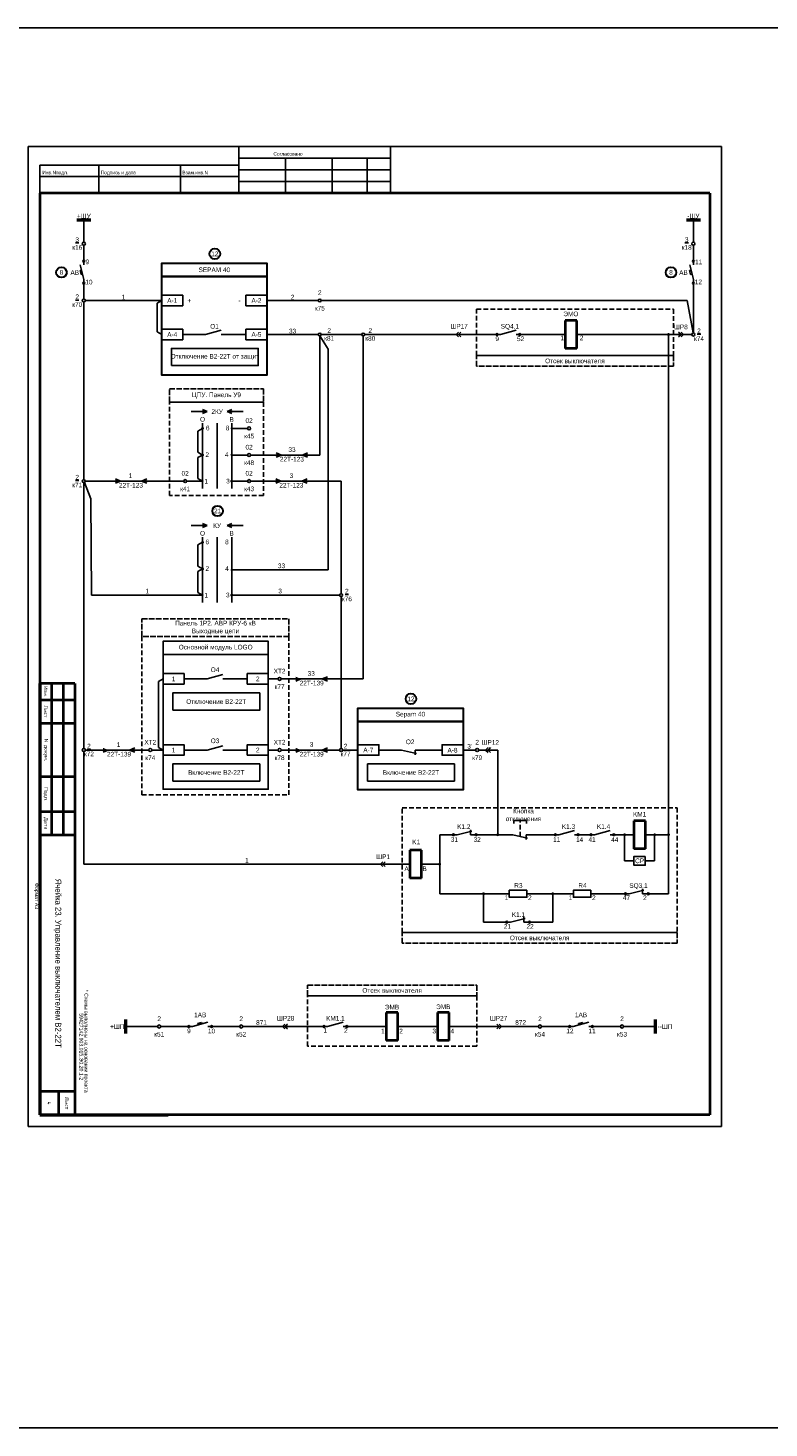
# Model space of a CAD drawing. Header units: millimetres. Extents: x 4897 to 12009, y -3017 to 2708.
# Tile 38 of 86: x 6480 to 6797, y -83 to 517. Entities that reach past the tile are written whole.
import ezdxf
from ezdxf.enums import TextEntityAlignment as Align

# ---------------------------------------------------------------- set-up
doc = ezdxf.new("R2010")
doc.units = ezdxf.units.MM
doc.linetypes.add('ACAD_ISO02W100', pattern=[15, 12, -3])
doc.linetypes.add('JIS_02_2.0', pattern=[3, 2, -1])
doc.layers.add('основная 0.5', color=7, linetype='Continuous', lineweight=50)
doc.styles.add('SIMPLEX', font='txt', dxfattribs={"height": 5})

msp = doc.modelspace()

# ---------------------------------------------------------------- hatches: boundary and pattern name
h = msp.add_hatch(color=7)
h.dxf.hatch_style = 1
h.paths.add_polyline_path([(6503.5, 416.59, 1), (6503.5, 417.38, 1)])
h = msp.add_hatch(color=7)
h.dxf.hatch_style = 1
h.paths.add_polyline_path([(6764.66, 416.59, 1), (6764.66, 417.38, 1)])
h = msp.add_hatch(color=7)
h.dxf.hatch_style = 1
h.paths.add_polyline_path([(6503.5, 407.95, -1), (6503.5, 407.16, -1)])
h = msp.add_hatch(color=7)
h.dxf.hatch_style = 1
h.paths.add_polyline_path([(6764.66, 407.95, -1), (6764.66, 407.16, -1)])
h = msp.add_hatch(color=7)
h.dxf.hatch_style = 1
h.paths.add_polyline_path([(6680.92, 385.53, 1), (6680.12, 385.53, 1)])
h = msp.add_hatch(color=7)
h.dxf.hatch_style = 1
h.paths.add_polyline_path([(6689.87, 385.53, -1), (6690.66, 385.53, -1)])
h = msp.add_hatch(color=7)
h.dxf.hatch_style = 1
h.paths.add_polyline_path([(6554.37, 351.6), (6556.37, 352.46), (6554.37, 353.31)])
h = msp.add_hatch(color=7)
h.dxf.hatch_style = 1
h.paths.add_polyline_path([(6566.87, 351.6), (6564.86, 352.46), (6566.87, 353.31)])
h = msp.add_hatch(color=256)
h.dxf.hatch_style = 1
h.paths.add_polyline_path([(6566.87, 345.5, 0.414214), (6566.65, 345.29, 0.414214), (6566.87, 345.07)])
h.paths.add_polyline_path([(6566.87, 345.5), (6566.87, 345.07, 0.414214), (6567.08, 345.29, 0.414214)])
h = msp.add_hatch(color=256)
h.dxf.hatch_style = 1
h.paths.add_polyline_path([(6566.87, 334.09, 0.414214), (6566.65, 333.87, 0.414214), (6566.87, 333.66)])
h.paths.add_polyline_path([(6566.87, 334.09), (6566.87, 333.66, 0.414214), (6567.08, 333.87, 0.414214)])
h = msp.add_hatch(color=256)
h.dxf.hatch_style = 1
h.paths.add_polyline_path([(6585.98, 332.93), (6588.2, 333.87), (6585.98, 334.82)])
h = msp.add_hatch(color=7)
h.dxf.hatch_style = 1
h.paths.add_polyline_path([(6599.41, 334.82), (6597.19, 333.87), (6599.41, 332.93)])
h = msp.add_hatch(color=7)
h.dxf.hatch_style = 1
h.paths.add_polyline_path([(6517.02, 321.73), (6519.24, 322.68), (6517.02, 323.62)])
h = msp.add_hatch(color=7)
h.dxf.hatch_style = 1
h.paths.add_polyline_path([(6530.45, 323.62), (6528.23, 322.68), (6530.45, 321.73)])
h = msp.add_hatch(color=256)
h.dxf.hatch_style = 1
h.paths.add_polyline_path([(6554.38, 322.89, 0.414214), (6554.17, 322.68, 0.414214), (6554.38, 322.46)])
h.paths.add_polyline_path([(6554.38, 322.89), (6554.38, 322.46, 0.414214), (6554.6, 322.68, 0.414214)])
h = msp.add_hatch(color=256)
h.dxf.hatch_style = 1
h.paths.add_polyline_path([(6585.73, 321.73), (6587.95, 322.68), (6585.73, 323.62)])
h = msp.add_hatch(color=7)
h.dxf.hatch_style = 1
h.paths.add_polyline_path([(6599.16, 323.62), (6596.94, 322.68), (6599.16, 321.73)])
h = msp.add_hatch(color=256)
h.dxf.hatch_style = 1
h.paths.add_polyline_path([(6554.37, 302.76), (6556.37, 303.62), (6554.37, 304.47)])
h = msp.add_hatch(color=256)
h.dxf.hatch_style = 1
h.paths.add_polyline_path([(6566.87, 302.76), (6564.87, 303.62), (6566.87, 304.47)])
h = msp.add_hatch(color=256)
h.dxf.hatch_style = 1
h.paths.add_polyline_path([(6566.87, 284.84, 0.414214), (6566.65, 284.62, 0.414214), (6566.87, 284.41)])
h.paths.add_polyline_path([(6566.87, 284.84), (6566.87, 284.41, 0.414214), (6567.08, 284.62, 0.414214)])
h = msp.add_hatch(color=256)
h.dxf.hatch_style = 1
h.paths.add_polyline_path([(6554.37, 274.05, 0.414214), (6554.15, 273.83, 0.414214), (6554.37, 273.62)])
h.paths.add_polyline_path([(6554.37, 274.05), (6554.37, 273.62, 0.414214), (6554.59, 273.83, 0.414214)])
h = msp.add_hatch(color=256)
h.dxf.hatch_style = 1
h.paths.add_polyline_path([(6594.28, 236.94), (6596.5, 237.89), (6594.28, 238.84)])
h = msp.add_hatch(color=256)
h.dxf.hatch_style = 1
h.paths.add_polyline_path([(6607.9, 238.84), (6605.68, 237.89), (6607.9, 236.94)])
h = msp.add_hatch(color=256)
h.dxf.hatch_style = 1
h.paths.add_polyline_path([(6511.73, 206.45), (6513.95, 207.4), (6511.73, 208.35)])
h = msp.add_hatch(color=256)
h.dxf.hatch_style = 1
h.paths.add_polyline_path([(6525.35, 208.35), (6523.13, 207.4), (6525.35, 206.45)])
h = msp.add_hatch(color=256)
h.dxf.hatch_style = 1
h.paths.add_polyline_path([(6594.28, 206.45), (6596.5, 207.4), (6594.28, 208.35)])
h = msp.add_hatch(color=256)
h.dxf.hatch_style = 1
h.paths.add_polyline_path([(6607.9, 208.35), (6605.68, 207.4), (6607.9, 206.45)])
h = msp.add_hatch(color=7)
h.dxf.hatch_style = 1
h.paths.add_polyline_path([(6662.26, 171.08, 1), (6661.46, 171.08, 1)])
h = msp.add_hatch(color=7)
h.dxf.hatch_style = 1
h.paths.add_polyline_path([(6671.21, 171.08, -1), (6672, 171.08, -1)])
h = msp.add_hatch(color=7)
h.dxf.hatch_style = 1
h.paths.add_polyline_path([(6705.95, 171.08, 1), (6705.16, 171.08, 1)])
h = msp.add_hatch(color=7)
h.dxf.hatch_style = 1
h.paths.add_polyline_path([(6714.9, 171.08, -1), (6715.7, 171.08, -1)])
h = msp.add_hatch(color=7)
h.dxf.hatch_style = 1
h.paths.add_polyline_path([(6721.23, 171.08, 1), (6720.44, 171.08, 1)])
h = msp.add_hatch(color=7)
h.dxf.hatch_style = 1
h.paths.add_polyline_path([(6730.19, 171.08, -1), (6730.98, 171.08, -1)])
h = msp.add_hatch(color=7)
h.dxf.hatch_style = 1
h.paths.add_polyline_path([(6736, 145.78, 1), (6735.21, 145.78, 1)])
h = msp.add_hatch(color=7)
h.dxf.hatch_style = 1
h.paths.add_polyline_path([(6744.95, 145.78, -1), (6745.75, 145.78, -1)])
h = msp.add_hatch(color=7)
h.dxf.hatch_style = 1
h.paths.add_polyline_path([(6685.11, 133.6, 1), (6684.32, 133.6, 1)])
h = msp.add_hatch(color=7)
h.dxf.hatch_style = 1
h.paths.add_polyline_path([(6694.06, 133.6, -1), (6694.85, 133.6, -1)])
h = msp.add_hatch(color=7)
h.dxf.hatch_style = 1
h.paths.add_polyline_path([(6548.9, 88.86, 1), (6548.1, 88.86, 1)])
h = msp.add_hatch(color=7)
h.dxf.hatch_style = 1
h.paths.add_polyline_path([(6557.85, 88.86, -1), (6558.64, 88.86, -1)])
h = msp.add_hatch(color=7)
h.dxf.hatch_style = 1
h.paths.add_polyline_path([(6606.82, 88.86, 1), (6606.03, 88.86, 1)])
h = msp.add_hatch(color=7)
h.dxf.hatch_style = 1
h.paths.add_polyline_path([(6615.78, 88.86, -1), (6616.57, 88.86, -1)])
h = msp.add_hatch(color=7)
h.dxf.hatch_style = 1
h.paths.add_polyline_path([(6712.06, 88.86, 1), (6711.26, 88.86, 1)])
h = msp.add_hatch(color=7)
h.dxf.hatch_style = 1
h.paths.add_polyline_path([(6721.01, 88.86, -1), (6721.8, 88.86, -1)])

# ---------------------------------------------------------------- linework, layer by layer
for p, q in [((6479.64, 466.07), (6776.69, 466.07)), ((6479.64, 466.07), (6776.69, 466.07)), ((6479.64, 466.07), (6479.64, 46.06)), ((6569.88, 466.07), (6569.88, 446.07)), ((6634.88, 446.07), (6634.88, 466.07)), ((6776.69, 466.07), (6776.69, 46.06)), ((6484.69, 458.07), (6484.69, 446.07)), ((6484.69, 458.07), (6569.88, 458.07)), ((6509.88, 458.07), (6509.88, 446.07)), ((6544.88, 458.07), (6544.88, 446.07)), ((6569.88, 461.07), (6634.88, 461.07)), ((6589.88, 461.07), (6589.88, 446.07)), ((6609.88, 461.07), (6609.88, 446.07)), ((6624.88, 461.07), (6624.88, 446.07)), ((6484.69, 453.2), (6569.88, 453.2)), ((6569.88, 456.07), (6634.88, 456.07)), ((6569.88, 451.07), (6634.88, 451.07)), ((6501.92, 412.96), (6502.54, 413.12)), ((6502.34, 411.27), (6502.95, 411.42)), ((6503.5, 409.09), (6503.5, 400.78)), ((6503.5, 399.45), (6503.49, 323.34)), ((6536.89, 400.11), (6504.17, 400.11)), ((6536.89, 400.11), (6534.92, 398.97)), ((6534.92, 386.67), (6534.92, 398.97)), ((6581.96, 400.11), (6603.98, 400.11)), ((6605.24, 400.11), (6762.03, 400.11)), ((6764.65, 386.19), (6762.03, 400.11)), ((6536.89, 385.53), (6534.92, 386.67)), ((6603.98, 385.53), (6581.96, 385.53)), ((6754.04, 145.78), (6754.04, 385.53)), ((6585.98, 334.82), (6588.2, 333.87)), ((6588.2, 333.87), (6585.98, 332.93)), ((6503.5, 208.06), (6503.48, 322.01)), ((6503.73, 322.06), (6506.57, 315.05)), ((6585.73, 323.62), (6587.95, 322.68)), ((6587.95, 322.68), (6585.73, 321.73)), ((6613.74, 274.46), (6613.74, 322.68)), ((6506.57, 315.05), (6506.82, 273.83)), ((6556.37, 303.62), (6549.46, 303.62)), ((6554.37, 304.47), (6556.37, 303.62)), ((6556.37, 303.62), (6554.37, 302.76)), ((6566.87, 304.47), (6564.87, 303.62)), ((6564.87, 303.62), (6566.87, 302.76)), ((6564.87, 303.62), (6571.79, 303.62)), ((6613.74, 208.06), (6613.74, 273.2)), ((6537.47, 237.89), (6535.5, 236.75)), ((6535.5, 208.54), (6535.5, 236.75)), ((6546.47, 237.89), (6556.39, 237.89)), ((6563.06, 239.75), (6556.39, 237.89)), ((6563.06, 237.89), (6573.54, 237.89)), ((6586.72, 237.89), (6582.54, 237.89)), ((6596.5, 237.89), (6594.28, 236.94)), ((6605.68, 237.89), (6607.9, 238.84)), ((6607.9, 236.94), (6605.68, 237.89)), ((6503.52, 158.43), (6503.51, 206.73)), ((6513.95, 207.4), (6511.73, 206.45)), ((6523.13, 207.4), (6525.35, 208.35)), ((6525.35, 206.45), (6523.13, 207.4)), ((6526.27, 207.4), (6531.33, 207.4)), ((6532.66, 207.4), (6537.47, 207.4)), ((6537.47, 207.4), (6535.5, 208.54)), ((6546.47, 207.4), (6556.39, 207.4)), ((6563.06, 209.26), (6556.39, 207.4)), ((6563.06, 207.4), (6573.54, 207.4)), ((6586.72, 207.4), (6582.54, 207.4)), ((6596.5, 207.4), (6594.28, 206.45)), ((6605.68, 207.4), (6607.9, 208.35)), ((6607.9, 206.45), (6605.68, 207.4)), ((6620.91, 207.4), (6614.4, 207.4)), ((6639.64, 207.4), (6629.91, 207.4)), ((6639.64, 207.4), (6645.99, 205.88)), ((6656.98, 207.4), (6645.43, 207.4)), ((6645.43, 207.4), (6645.43, 205.3)), ((6665.98, 207.4), (6671.36, 207.4)), ((6669.96, 207.4), (6671.36, 207.4)), ((6672.69, 207.4), (6680.87, 207.4)), ((6680.87, 171.08), (6680.87, 207.4)), ((6690.43, 177.24), (6687.72, 177.24)), ((6687.72, 177.24), (6687.72, 175.86)), ((6690.43, 177.24), (6693.13, 177.24)), ((6693.13, 177.24), (6693.13, 175.86)), ((6663.4, 171.08), (6655.98, 171.08)), ((6655.98, 171.08), (6655.98, 145.78)), ((6687.25, 171.08), (6669.19, 171.08)), ((6687.25, 171.08), (6693.6, 169.56)), ((6693.04, 171.08), (6693.04, 168.99)), ((6735.22, 171.08), (6735.22, 159.88)), ((6744.15, 171.08), (6754.04, 171.08)), ((6748.09, 171.08), (6748.09, 159.88)), ((6643.16, 158.43), (6503.52, 158.43)), ((6503.52, 158.43), (6643.16, 158.43)), ((6739.22, 159.88), (6735.22, 159.88)), ((6744.09, 159.88), (6748.09, 159.88)), ((6556.71, 90.72), (6550.04, 88.86)), ((6553.98, 90.63), (6552.33, 90.17)), ((6552.33, 90.17), (6552.48, 89.54)), ((6554.14, 90), (6553.98, 90.63)), ((6614.63, 90.72), (6607.96, 88.86)), ((6719.87, 90.72), (6713.2, 88.86)), ((6717.14, 90.63), (6715.49, 90.17)), ((6715.49, 90.17), (6715.64, 89.54)), ((6717.3, 90), (6717.14, 90.63)), ((6521.43, 88.86), (6535.13, 88.86)), ((6536.46, 88.86), (6550.04, 88.86)), ((6570.29, 88.86), (6556.71, 88.86)), ((6584.62, 88.86), (6571.62, 88.86)), ((6584.62, 88.86), (6607.96, 88.86)), ((6614.63, 88.86), (6633.06, 88.86)), ((6638.06, 88.86), (6655.02, 88.86)), ((6660.02, 88.86), (6698.29, 88.86)), ((6699.62, 88.86), (6713.2, 88.86)), ((6719.87, 88.86), (6733.45, 88.86)), ((6734.75, 88.86), (6748.45, 88.86)), ((6479.64, 46.06), (6776.69, 46.06)), ((6479.64, 46.06), (6776.69, 46.06))]:
    msp.add_line(p, q)
at = {"lineweight": 40}
for p, q in [((6484.69, 446.07), (6484.69, 50.98)), ((6771.69, 446.07), (6771.69, 50.98)), ((6714.68, 391.53), (6709.68, 391.53)), ((6709.68, 391.53), (6709.68, 379.53)), ((6714.68, 379.53), (6714.68, 391.53)), ((6714.68, 379.53), (6709.68, 379.53)), ((6489.68, 235.98), (6489.68, 170.98)), ((6494.68, 235.98), (6494.68, 170.98)), ((6499.68, 235.98), (6499.68, 170.98)), ((6744.15, 177.08), (6739.15, 177.08)), ((6739.15, 177.08), (6739.15, 165.08)), ((6744.15, 165.08), (6744.15, 177.08)), ((6648.16, 164.43), (6643.16, 164.43)), ((6643.16, 164.43), (6643.16, 152.43)), ((6648.16, 152.43), (6648.16, 164.43)), ((6744.15, 165.08), (6739.15, 165.08)), ((6648.16, 152.43), (6643.16, 152.43)), ((6638.06, 94.86), (6633.06, 94.86)), ((6633.06, 94.86), (6633.06, 82.86)), ((6638.06, 82.86), (6638.06, 94.86)), ((6660.02, 94.86), (6655.02, 94.86)), ((6655.02, 94.86), (6655.02, 82.86)), ((6660.02, 82.86), (6660.02, 94.86)), ((6638.06, 82.86), (6633.06, 82.86)), ((6660.02, 82.86), (6655.02, 82.86)), ((6499.69, 60.98), (6484.69, 60.98)), ((6492.69, 60.98), (6492.69, 50.98)), ((6771.69, 50.98), (6484.69, 50.98))]:
    msp.add_line(p, q, dxfattribs=at)
at = {"linetype": 'Continuous', "lineweight": 40}
msp.add_line((6771.69, 446.07), (6484.69, 446.07), dxfattribs=at)
at = {"linetype": 'Continuous'}
for p, q in [((6585.7, 446.07), (6565.7, 446.07)), ((6625.7, 446.07), (6605.7, 446.07))]:
    msp.add_line(p, q, dxfattribs=at)
at = {"color": 1, "lineweight": 50}
for p, q in [((6506.5, 434.51), (6500.5, 434.51)), ((6521.43, 91.86), (6521.43, 85.86))]:
    msp.add_line(p, q, dxfattribs=at)
at = {"color": 7}
for p, q in [((6503.5, 425.09), (6503.5, 434.51)), ((6764.66, 425.09), (6764.66, 434.51)), ((6503.5, 415.44), (6503.5, 423.76)), ((6764.66, 415.44), (6764.66, 423.76)), ((6503.5, 409.09), (6501.98, 415.44)), ((6764.66, 409.09), (6763.13, 415.44)), ((6502.34, 411.27), (6501.92, 412.96)), ((6763.08, 412.96), (6763.69, 413.12)), ((6763.49, 411.27), (6763.08, 412.96)), ((6763.49, 411.27), (6764.1, 411.42)), ((6764.66, 409.09), (6764.66, 386.19)), ((6555.62, 385.53), (6545.89, 385.53)), ((6562.29, 387.39), (6555.62, 385.53)), ((6572.96, 385.53), (6562.29, 385.53)), ((6604.61, 384.9), (6604.61, 333.87)), ((6604.61, 384.9), (6608.14, 379.22)), ((6612.03, 385.53), (6605.24, 385.53)), ((6605.24, 385.53), (6622.59, 385.53)), ((6623.22, 384.9), (6623.22, 237.89)), ((6623.85, 385.53), (6682.06, 385.53)), ((6688.73, 387.39), (6682.06, 385.53)), ((6688.73, 385.53), (6709.68, 385.53)), ((6714.68, 385.53), (6763.99, 385.53)), ((6608.14, 379.22), (6608.14, 284.62)), ((6556.37, 352.46), (6549.45, 352.46)), ((6554.37, 353.31), (6556.37, 352.46)), ((6556.37, 352.46), (6554.37, 351.6)), ((6566.87, 353.31), (6564.86, 352.46)), ((6564.86, 352.46), (6566.87, 351.6)), ((6564.86, 352.46), (6571.78, 352.46)), ((6554.37, 345.28), (6552.4, 344.14)), ((6552.4, 335.02), (6552.4, 344.14)), ((6554.37, 347.45), (6554.37, 333.88)), ((6554.37, 343.65), (6554.37, 319.49)), ((6560.62, 347.45), (6560.62, 319.49)), ((6566.87, 347.45), (6566.87, 319.49)), ((6573.69, 345.29), (6566.87, 345.29)), ((6554.37, 333.87), (6552.4, 335.02)), ((6554.37, 333.87), (6552.4, 332.73)), ((6552.41, 323.81), (6552.4, 332.73)), ((6566.87, 333.87), (6573.69, 333.87)), ((6574.95, 333.87), (6580.49, 333.87)), ((6574.95, 333.87), (6604.61, 333.87)), ((6597.19, 333.87), (6599.41, 334.82)), ((6599.41, 332.93), (6597.19, 333.87)), ((6541.41, 322.68), (6504.15, 322.68)), ((6517.02, 323.62), (6519.24, 322.68)), ((6519.24, 322.68), (6517.02, 321.73)), ((6546.29, 322.68), (6526.82, 322.68)), ((6528.23, 322.68), (6530.45, 323.62)), ((6530.45, 321.73), (6528.23, 322.68)), ((6554.38, 322.68), (6547.55, 322.68)), ((6554.38, 322.67), (6552.41, 323.81)), ((6566.87, 322.68), (6573.69, 322.68)), ((6574.95, 322.68), (6580.49, 322.68)), ((6574.95, 322.68), (6613.74, 322.68)), ((6596.94, 322.68), (6599.16, 323.62)), ((6599.16, 321.73), (6596.94, 322.68)), ((6554.37, 296.44), (6552.4, 295.3)), ((6552.4, 286.18), (6552.4, 295.3)), ((6554.37, 298.6), (6554.37, 289.81)), ((6554.37, 296.44), (6554.37, 298.6)), ((6554.37, 298.6), (6554.37, 285.04)), ((6554.37, 294.81), (6554.37, 270.64)), ((6560.62, 298.6), (6560.62, 270.64)), ((6566.87, 298.6), (6566.87, 270.64)), ((6554.37, 285.04), (6552.4, 286.18)), ((6554.37, 285.04), (6552.4, 283.9)), ((6552.41, 274.98), (6552.4, 283.9)), ((6566.87, 284.62), (6608.14, 284.62)), ((6554.38, 273.83), (6506.82, 273.83)), ((6554.38, 273.83), (6552.41, 274.98)), ((6566.87, 273.83), (6613.11, 273.83)), ((6588.04, 237.89), (6623.22, 237.89)), ((6529.53, 207.4), (6504.17, 207.4)), ((6613.08, 207.4), (6588.04, 207.4)), ((6663.4, 171.08), (6669.75, 172.6)), ((6669.19, 171.08), (6669.19, 173.18)), ((6707.09, 171.08), (6693.04, 171.08)), ((6713.76, 172.94), (6707.09, 171.08)), ((6713.76, 171.08), (6722.38, 171.08)), ((6729.04, 172.94), (6722.38, 171.08)), ((6729.04, 171.08), (6729.04, 171.08)), ((6729.04, 171.08), (6739.15, 171.08)), ((6655.98, 158.43), (6648.16, 158.43)), ((6655.98, 145.78), (6680.82, 145.78)), ((6674.77, 145.78), (6674.77, 133.6)), ((6680.82, 145.78), (6685.82, 145.78)), ((6693.35, 145.78), (6698.35, 145.78)), ((6704.4, 145.78), (6698.35, 145.78)), ((6704.4, 133.6), (6704.4, 145.78)), ((6704.4, 145.78), (6713.25, 145.78)), ((6720.79, 145.78), (6737.14, 145.78)), ((6737.14, 145.78), (6743.49, 147.3)), ((6742.93, 145.78), (6742.93, 147.87)), ((6742.93, 145.78), (6754.04, 145.78)), ((6674.77, 133.6), (6686.25, 133.6)), ((6686.25, 133.6), (6692.6, 135.12)), ((6692.04, 133.6), (6692.04, 135.7)), ((6692.04, 133.6), (6704.4, 133.6))]:
    msp.add_line(p, q, dxfattribs=at)
at = {"color": 5, "lineweight": 50}
for p, q in [((6767.66, 434.51), (6761.66, 434.51)), ((6748.45, 85.86), (6748.45, 91.86))]:
    msp.add_line(p, q, dxfattribs=at)
at = {"linetype": 'JIS_02_2.0'}
msp.add_line((6690.43, 170.32), (6690.43, 177.24), dxfattribs=at)
at = {"color": 9, "true_color": 0xd19cc7}
msp.add_lwpolyline([(5064.51, 516.93), (10068.29, 516.93), (10068.29, -83.25), (5072.49, -83.25)], close=True, dxfattribs=at)
at = {"lineweight": 30}
for points in [[(6536.89, 416.09), (6536.89, 416.09), (6581.96, 416.09), (6581.96, 410.41), (6536.89, 410.41), (6536.89, 416.09)], [(6620.91, 225.32), (6620.91, 225.32), (6665.98, 225.32), (6665.98, 219.64), (6620.91, 219.64), (6620.91, 225.32)]]:
    msp.add_lwpolyline(points, dxfattribs=at)
for points in [[(6536.89, 410.41), (6581.96, 410.41), (6581.96, 368.05), (6536.89, 368.05)], [(6620.91, 219.64), (6665.98, 219.64), (6665.98, 190.28), (6620.91, 190.28)]]:
    msp.add_lwpolyline(points, close=True, dxfattribs=at)
at = {"color": 7}
for points in [[(6536.89, 397.86), (6545.89, 397.86), (6545.89, 402.36), (6536.89, 402.36)], [(6581.96, 397.86), (6572.96, 397.86), (6572.96, 402.36), (6581.96, 402.36)], [(6536.89, 383.28), (6545.89, 383.28), (6545.89, 387.78), (6536.89, 387.78)], [(6581.96, 383.28), (6572.96, 383.28), (6572.96, 387.78), (6581.96, 387.78)], [(6573.54, 235.64), (6582.54, 235.64), (6582.54, 240.14), (6573.54, 240.14)], [(6541.63, 224.43), (6578.85, 224.43), (6578.85, 231.85), (6541.63, 231.85)], [(6573.54, 205.15), (6582.54, 205.15), (6582.54, 209.65), (6573.54, 209.65)], [(6693.35, 147.28), (6685.82, 147.28), (6685.82, 144.28), (6693.35, 144.28)], [(6720.79, 147.28), (6713.25, 147.28), (6713.25, 144.28), (6720.79, 144.28)]]:
    msp.add_lwpolyline(points, close=True, dxfattribs=at)
at = {"color": 32, "linetype": 'JIS_02_2.0', "true_color": 0xcd6928}
for points in [[(6671.73, 396.45), (6756.14, 396.45), (6756.14, 376.49), (6671.73, 376.49)], [(6540.17, 356.54), (6580.49, 356.54), (6580.49, 316.49), (6540.17, 316.49)], [(6591.4, 256.06), (6528.43, 256.06), (6528.43, 188.23), (6591.4, 188.23)], [(6639.89, 182.64), (6757.73, 182.64), (6757.73, 129.14), (6639.89, 129.14)], [(6599.37, 102.01), (6671.86, 102.01), (6671.86, 80.45), (6599.37, 80.45)]]:
    msp.add_lwpolyline(points, close=True, dxfattribs=at)
for points in [[(6664.01, 386.56), (6662.98, 385.53), (6664.01, 384.49)], [(6665.04, 386.56), (6664.01, 385.53), (6665.04, 384.49)], [(6758.35, 386.56), (6759.38, 385.53), (6758.35, 384.49)], [(6759.38, 386.56), (6760.42, 385.53), (6759.38, 384.49)], [(6676.69, 208.43), (6675.66, 207.4), (6676.69, 206.36)], [(6677.72, 208.43), (6676.69, 207.4), (6677.72, 206.36)], [(6631.65, 159.46), (6630.61, 158.43), (6631.65, 157.4)], [(6632.68, 159.46), (6631.65, 158.43), (6632.68, 157.4)], [(6589.69, 89.89), (6588.65, 88.86), (6589.69, 87.83)], [(6590.72, 89.89), (6589.69, 88.86), (6590.72, 87.83)], [(6680.46, 89.89), (6681.49, 88.86), (6680.46, 87.83)], [(6681.49, 89.89), (6682.53, 88.86), (6681.49, 87.83)]]:
    msp.add_lwpolyline(points)
at = {"const_width": 0.5}
for points in [[(6753.66, 385.53, 1), (6754.41, 385.53, 1)], [(6680.5, 171.08, 1), (6681.25, 171.08, 1)], [(6734.85, 171.08, 1), (6735.6, 171.08, 1)], [(6747.71, 171.08, 1), (6748.46, 171.08, 1)], [(6753.66, 171.08, 1), (6754.41, 171.08, 1)], [(6655.6, 158.43, 1), (6656.35, 158.43, 1)], [(6674.39, 145.78, 1), (6675.14, 145.78, 1)], [(6704.03, 145.78, 1), (6704.78, 145.78, 1)]]:
    msp.add_lwpolyline(points, format="xyb", close=True, dxfattribs=at)
for points in [[(6541.05, 372.17), (6578.27, 372.17), (6578.27, 379.59), (6541.05, 379.59)], [(6537.47, 235.64), (6546.47, 235.64), (6546.47, 240.14), (6537.47, 240.14)], [(6537.47, 205.15), (6546.47, 205.15), (6546.47, 209.65), (6537.47, 209.65)], [(6620.91, 205.15), (6629.91, 205.15), (6629.91, 209.65), (6620.91, 209.65)], [(6665.98, 205.15), (6656.98, 205.15), (6656.98, 209.65), (6665.98, 209.65)], [(6541.63, 194.05), (6578.85, 194.05), (6578.85, 201.46), (6541.63, 201.46)], [(6625.07, 194.05), (6662.29, 194.05), (6662.29, 201.46), (6625.07, 201.46)], [(6744.09, 161.8), (6739.22, 161.8), (6739.22, 157.97), (6744.09, 157.97)]]:
    msp.add_lwpolyline(points, close=True)
at = {"color": 32, "linetype": 'ACAD_ISO02W100', "ltscale": 0.2, "true_color": 0xcd6928}
for points in [[(6671.73, 376.49), (6671.73, 376.49), (6756.14, 376.49), (6756.14, 371.9), (6671.73, 371.9), (6671.73, 376.49)], [(6540.17, 362.23), (6540.17, 362.23), (6580.49, 362.23), (6580.49, 356.54), (6540.17, 356.54), (6540.17, 362.23)], [(6528.43, 263.6), (6528.43, 263.6), (6591.4, 263.6), (6591.4, 256.06), (6528.43, 256.06), (6528.43, 263.6)], [(6639.89, 129.14), (6639.89, 129.14), (6757.73, 129.14), (6757.73, 124.55), (6639.89, 124.55), (6639.89, 129.14)], [(6599.37, 106.61), (6599.37, 106.61), (6671.86, 106.61), (6671.86, 102.01), (6599.37, 102.01), (6599.37, 106.61)]]:
    msp.add_lwpolyline(points, dxfattribs=at)
at = {"color": 7, "const_width": 0.5}
for points in [[(6554, 345.29, -1), (6554.75, 345.29, -1)], [(6554, 333.88, -1), (6554.75, 333.88, -1)], [(6566.49, 322.68, 1), (6567.24, 322.68, 1)], [(6554, 296.44, -1), (6554.75, 296.44, -1)], [(6554, 285.04, -1), (6554.75, 285.04, -1)], [(6566.49, 273.83, 1), (6567.24, 273.83, 1)]]:
    msp.add_lwpolyline(points, format="xyb", close=True, dxfattribs=at)
at = {"ltscale": 0.2}
for points in [[(6537.47, 254.05), (6537.47, 254.05), (6582.54, 254.05), (6582.54, 248.36), (6537.47, 248.36), (6537.47, 254.05)], [(6537.47, 248.36), (6537.47, 248.36), (6582.54, 248.36), (6582.54, 190.58), (6537.47, 190.58), (6537.47, 248.36)]]:
    msp.add_lwpolyline(points, dxfattribs=at)
for centre, radius in [((6503.5, 424.43), 0.663), ((6764.66, 424.43), 0.663), ((6503.5, 400.11), 0.663), ((6566.87, 345.29), 0.217), ((6566.87, 333.87), 0.217), ((6503.48, 322.68), 0.663), ((6554.38, 322.68), 0.217), ((6566.87, 284.62), 0.217), ((6554.37, 273.83), 0.217), ((6613.74, 273.83), 0.629), ((6587.38, 237.89), 0.663), ((6503.5, 207.4), 0.663), ((6531.99, 207.4), 0.663), ((6587.38, 207.4), 0.663), ((6613.74, 207.4), 0.663), ((6672.03, 207.4), 0.663), ((6535.8, 88.86), 0.663), ((6570.95, 88.86), 0.663), ((6698.96, 88.86), 0.663), ((6734.11, 88.86), 0.663)]:
    msp.add_circle(centre, radius)
at = {"lineweight": 30}
for centre in [(6559.64, 420.11), (6493.93, 412.16), (6755.08, 412.16), (6560.83, 309.88), (6643.66, 229.34)]:
    msp.add_circle(centre, 2.25, dxfattribs=at)
at = {"color": 7}
for centre, radius in [((6503.5, 416.98), 0.396), ((6764.66, 416.98), 0.396), ((6503.5, 407.56), 0.396), ((6764.66, 407.56), 0.396), ((6604.61, 400.11), 0.629), ((6604.61, 385.53), 0.629), ((6623.22, 385.53), 0.629), ((6680.52, 385.53), 0.396), ((6690.27, 385.53), 0.396), ((6764.66, 385.53), 0.663), ((6574.32, 345.29), 0.629), ((6574.32, 333.87), 0.629), ((6546.92, 322.68), 0.629), ((6574.32, 322.68), 0.629), ((6661.86, 171.08), 0.396), ((6671.61, 171.08), 0.396), ((6705.55, 171.08), 0.396), ((6715.3, 171.08), 0.396), ((6720.84, 171.08), 0.396), ((6730.58, 171.08), 0.396), ((6735.6, 145.78), 0.396), ((6745.35, 145.78), 0.396), ((6684.71, 133.6), 0.396), ((6694.46, 133.6), 0.396), ((6548.5, 88.86), 0.396), ((6558.25, 88.86), 0.396), ((6606.43, 88.86), 0.396), ((6616.17, 88.86), 0.396), ((6711.66, 88.86), 0.396), ((6721.41, 88.86), 0.396)]:
    msp.add_circle(centre, radius, dxfattribs=at)
at = {"layer": 'основная 0.5', "color": 0}
for p, q in [((6484.69, 235.98), (6484.69, 50.98)), ((6484.69, 50.98), (6539.69, 50.98))]:
    msp.add_line(p, q, dxfattribs=at)
at = {"layer": 'основная 0.5', "lineweight": 40}
for p, q in [((6499.68, 235.98), (6484.69, 235.98)), ((6484.69, 228.98), (6499.68, 228.98)), ((6484.69, 218.98), (6499.68, 218.98)), ((6484.69, 195.98), (6499.68, 195.98)), ((6484.69, 180.98), (6499.68, 180.98)), ((6484.69, 170.98), (6499.69, 170.98)), ((6499.69, 170.98), (6499.69, 50.98))]:
    msp.add_line(p, q, dxfattribs=at)

# ---------------------------------------------------------------- texts
at = {"linetype": 'Continuous', "style": 'SIMPLEX'}
for s, p in [('Согласовано', (6584.75, 462.24)), ('Инв.Nподл.', (6485.75, 454.24)), ('Подпись и дата', (6510.75, 454.24)), ('Взам.инв.N', (6545.75, 454.24))]:
    msp.add_text(s, height=1.5, dxfattribs=at).set_placement(p)
at = {"color": 7, "style": 'SIMPLEX'}
for s, p in [('9', (6504.24, 415.67)), ('11', (6765.39, 415.67)), ('10', (6504.15, 406.99)), ('12', (6765.3, 407.08)), ('О1', (6557.66, 388.04)), ('9', (6679.84, 382.69)), ('SQ4.1', (6682.15, 388.04)), ('52', (6689.12, 382.69)), ('1', (6707.7, 383.07)), ('2', (6716.02, 383.07)), ('О2', (6641.48, 209.91)), ('K1.2', (6663.49, 173.59)), ('K1.3', (6708.33, 173.59)), ('K1.4', (6723.35, 173.59)), ('31', (6660.74, 168.02)), ('32', (6670.5, 168.02)), ('11', (6704.55, 168.02)), ('14', (6714.39, 168.01)), ('41', (6719.7, 168.02)), ('44', (6729.46, 168.01)), ('SQ3.1', (6737.23, 148.29)), ('47', (6734.47, 143.07)), ('2', (6743.15, 143.07)), ('21', (6683.47, 130.76)), ('K1.1', (6686.9, 135.88)), ('22', (6693.17, 130.76))]:
    msp.add_text(s, height=2, rotation=360, dxfattribs=at).set_placement(p)
at = {"style": 'SIMPLEX'}
for s, p in [('22Т-123', (6592.66, 331.09)), ('22Т-123', (6523.7, 319.89)), ('22Т-123', (6592.42, 319.89)), ('22Т-139', (6601.15, 235.11)), ('22Т-139', (6518.6, 204.62)), ('22Т-139', (6601.15, 204.62))]:
    msp.add_text(s, height=2, rotation=360, dxfattribs=at).set_placement(p, align=Align.CENTER)
at = {"color": 7, "char_height": 2, "attachment_point": 5, "style": 'SIMPLEX'}
for s, insert, width in [('+ШУ', (6503.5, 436.29), 6), ('-ШУ', (6764.66, 436.29), 6), ('{\\L3\\P\\pt8;}к16', (6500.67, 424.52), 4.8313), ('{\\L3\\P\\pt8;}к18', (6761.82, 424.52), 4.8313), ('{\\C256;SEPAM 40}', (6559.42, 413.25), 45.0729), ('АВ', (6499.63, 412.08), 4.8313), ('АВ', (6760.43, 412.08), 4.8313), ('{\\L2\\P\\pt8;}к70', (6500.67, 400.01), 4.8313), ('1', (6520.53, 401.58), 9), ('2', (6592.97, 401.58), 9), ('A-1', (6541.39, 400.11), 9), ('+', (6548.69, 400.11), 4.8313), ('-', (6570.16, 400.11), 4.8313), ('A-2', (6577.46, 400.11), 9), ('ШР17', (6664.3, 389.06), 4.8313), ('A-4', (6541.39, 385.53), 8.9989), ('A-5', (6577.46, 385.53), 9), ('33', (6592.97, 386.99), 9), ('2\\Pк81', (6608.62, 385.53), 4.8313), ('2\\Pк80', (6626.25, 385.53), 4.8313), ('ШР8', (6759.32, 388.76), 4.8313), ('\\pt8;{\\L2\\P}к74', (6767.08, 385.43), 4.8313), ('{\\C256;Отключение В2-22Т от защит }', (6559.66, 375.88), 37.2194), ('Отсек выключателя ', (6713.93, 374.19), 84.4063), ('ЦПУ. Панель У9', (6560.33, 359.38), 40.317), ('О', (6554.37, 349.16), 4.8313), ('2КУ', (6560.63, 352.46), 4.8313), ('В', (6566.85, 349.15), 4.8313), ('02\\P\\Pк45', (6574.32, 345.29), 4.8313), ('6', (6556.6, 345.43), 4.8313), ('8', (6565.1, 345.42), 4.8313), ('02\\P\\Pк48', (6574.32, 333.87), 4.8313), ('33', (6592.69, 336.2), 4.8313), ('2', (6556.38, 334.02), 4.8313), ('4', (6564.75, 334.02), 4.8313), ('{\\L2\\P\\pt8;}к71', (6500.66, 322.68), 4.8313), ('1', (6523.49, 325), 4.8313), ('02\\P\\Pк41 ', (6546.92, 322.68), 4.8313), ('02\\P\\Pк43', (6574.32, 322.68), 4.8313), ('3', (6592.45, 325), 4.8313), ('1', (6555.97, 322.62), 4.8313), ('3', (6565.26, 322.67), 4.8313), ('О', (6554.37, 300.31), 4.8313), ('КУ', (6560.63, 303.62), 4.8313), ('В', (6566.85, 300.31), 4.8313), ('6', (6556.39, 296.59), 4.8313), ('8', (6564.82, 296.58), 4.8313), ('2', (6556.39, 285.18), 4.8313), ('4', (6564.82, 285.17), 4.8313), ('33', (6588.2, 286.35), 9), ('1', (6530.71, 275.56), 9), ('3', (6587.61, 275.55), 9), ('{\\L2}\\Pк76', (6616.21, 273.83), 9), ('1', (6555.99, 273.78), 4.8313), ('3', (6565.2, 273.83), 4.8313), ('\\pt16;Панель 1Р2. АВР КРУ-6 кВ\\PВыходные цепи', (6559.92, 259.83), 62.9647), ('Основной модуль LOGO', (6560, 251.21), 45.0729), ('О4', (6559.73, 241.8), 4.8313), ('ХТ2\\P\\Pк77', (6587.38, 237.89), 4.8313), ('33', (6600.94, 240.21), 4.8313), ('1', (6541.97, 237.89), 9), ('2', (6578.04, 237.89), 9), ('Отключение В2-22Т', (6560.24, 228.14), 37.2194), ('Sepam 40', (6643.45, 222.48), 45.0729), ('{\\L2\\P\\pt8;}к72', (6505.69, 207.4), 4.8313), ('1', (6518.39, 209.72), 4.8313), ('ХТ2\\P\\Pк74', (6531.99, 207.4), 4.8313), ('О3', (6559.73, 211.33), 4.8313), ('ХТ2\\P\\Pк78', (6587.38, 207.4), 4.8313), ('3', (6601.09, 209.81), 4.8313), ('2{\\L\\P\\pt8;}к77', (6615.64, 207.4), 4.8313), ("3'", (6668.83, 208.99), 5.0601), ('2\\P{\\L\\P\\pt8;}к79', (6672.03, 207.4), 4.8313), ('ШР12', (6677.66, 210.63), 4.8313), ('1', (6541.97, 207.4), 9), ('2', (6578.04, 207.4), 9), ('A-7', (6625.41, 207.4), 9), ('A-8', (6661.48, 207.3), 9), ('Включение В2-22Т', (6560.24, 197.75), 37.2194), ('Включение В2-22Т', (6643.68, 197.75), 37.2194), ('\\pt22;Кнопка отключения{\\H1.375x; }', (6691.87, 179.57), 22.6795), ('KM1', (6741.65, 179.86), 4.8313), ('K1', (6645.93, 167.99), 4.8313), ('ШР1', (6631.71, 161.66), 4.8313), ('1', (6573.34, 160.15), 9), ('A', (6641.79, 156.48), 4.8313), ('B', (6649.53, 156.48), 4.8313), ('СР', (6741.62, 159.88), 4.8313), ('R3', (6689.71, 149.32), 4.8313), ('R4', (6717.14, 149.32), 4.8313), ('1', (6684.55, 144.08), 4.8313), ('2', (6694.62, 144.08), 4.8313), ('1', (6711.98, 144.08), 4.8313), ('2', (6722.05, 144.08), 4.8313), ('Отсек выключателя ', (6698.81, 126.84), 117.8352), ('871', (6579.62, 90.59), 4.4321), ('872', (6690.66, 90.59), 4.4321)]:
    msp.add_mtext(s, dxfattribs=dict(at, insert=insert, width=width))
at = {"char_height": 2, "attachment_point": 5, "style": 'SIMPLEX'}
for s, insert, width in [('12', (6559.64, 420.11), 4.3874), ('8', (6493.93, 412.16), 4.3874), ('8', (6755.08, 412.16), 4.3874), ('2\\P\\Pк75', (6604.61, 400.11), 4.8313), ('ЭМО', (6712.18, 394.34), 5), ('21', (6560.83, 309.88), 4.3874), ('12', (6643.66, 229.34), 4.3874), ('Отсек выключателя ', (6635.61, 104.31), 72.4866), ('ЭМВ', (6635.56, 97.18), 5), ('ЭМВ', (6657.52, 97.3), 5), ('2\\P\\Pк51', (6535.8, 88.86), 3.1586), ('1АВ', (6553.37, 93.84), 3.1586), ('2\\P\\Pк52', (6570.95, 88.86), 3.1586), ('ШР28', (6589.97, 92.4), 3.1586), ('KM1.1', (6611.3, 92.4), 3.1586), ('ШР27', (6681.2, 92.4), 3.1586), ('2\\P\\Pк54', (6698.96, 88.86), 3.1586), ('1АВ', (6716.53, 93.86), 9), ('2\\P\\Pк53', (6734.11, 88.86), 9), ('--ШП', (6752.52, 88.86), 8.139), ('9', (6548.54, 86.98), 3.1586), ('10', (6558.23, 86.93), 3.1586), ('1', (6606.95, 87.23), 3.1586), ('2', (6615.78, 87.18), 3.1586), ('1', (6631.69, 86.91), 3.1586), ('2', (6639.43, 86.91), 3.1586), ('3', (6653.65, 86.91), 3.1586), ('4', (6661.39, 86.91), 3.1586), ('12', (6711.78, 86.99), 3.1942), ('11', (6721.26, 86.94), 2.3566)]:
    msp.add_mtext(s, dxfattribs=dict(at, insert=insert, width=width))
at = {"lineweight": 35, "attachment_point": 5, "rotation": 270, "line_spacing_factor": 0.8, "style": 'SIMPLEX'}
for s, insert, char_height, width in [('{\\Fromans|c204;Изм.}', (6487.19, 232.48), 1.6, 7), ('{\\Fromans|c204;Лист}', (6487.19, 223.98), 1.6, 10), ('{\\Fromans|c0;N \\Fromans|c204;докум.}', (6487.19, 207.48), 1.6, 23), ('{\\Fromans|c204;Подп.}', (6487.19, 188.48), 1.6, 15), ('{\\Fromans|c204;Дата}', (6487.19, 175.98), 1.6, 10), ('Ячейка 23. Управление выключателем В2-22Т', (6492.19, 115.98), 2.5, 110), ('\\pi-4.8,l6.4,t6.4;*^IСхемы выполнены на основании проекта 59427142.903.015.Э0.20.1-2', (6503.49, 83.38), 1.6, 64.8094), ('{\\Fromans|c204;4}', (6488.69, 55.98), 1.6, 10), ('{\\Fromans|c204;Лист}', (6496.19, 55.98), 1.6, 10)]:
    msp.add_mtext(s, dxfattribs=dict(at, insert=insert, char_height=char_height, width=width))
at = {"lineweight": 30, "insert": (6484.17, 150.38), "char_height": 1.6, "attachment_point": 1, "rotation": 270, "style": 'SIMPLEX'}
msp.add_mtext_dynamic_manual_height_columns('Формат А3', width=45.8537, gutter_width=12.5, heights=[0], dxfattribs=at)
at = {"lineweight": 50, "insert": (6517.86, 88.86), "char_height": 2, "width": 7.1449, "attachment_point": 5, "style": 'SIMPLEX'}
msp.add_mtext('+ШП', dxfattribs=at)

doc.saveas('drawing.dxf')
